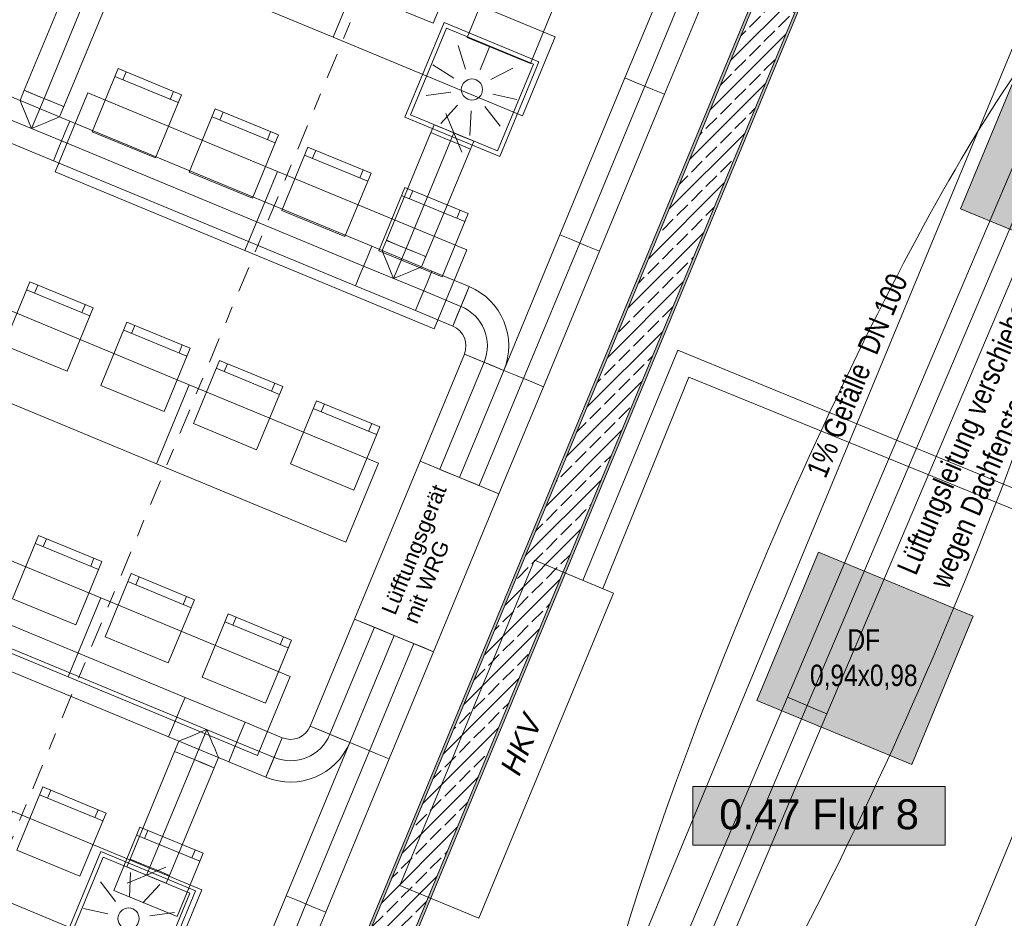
# Model space of a CAD drawing. Header units: metres. Extents: x -80 to 1923, y -189 to 69.
# Tile 101 of 149: x 932.59 to 938.35, y 6.2 to 11.46. Entities that reach past the tile are written whole.
import ezdxf
from ezdxf.enums import TextEntityAlignment as Align

# ---------------------------------------------------------------- set-up
doc = ezdxf.new("R2010")
doc.units = ezdxf.units.M
doc.header["$MEASUREMENT"] = 0
doc.linetypes.add('Schnittlinie', pattern=[0.3, 0.15, -0.075, 0, -0.075])
doc.linetypes.add('STRICHPUNKT2', pattern=[12.7, 6.35, -3.175, 0, -3.175])
for name, color, linetype in [('00 Linien_Kreise_Splines', 7, 'Continuous'), ('70 Entwässerung_Schmutzwasser', 7, 'Continuous'), ('70 Heizung', 7, 'Continuous'), ('70 Lüftung', 7, 'Continuous'), ('90 Allgemein Hinweise', 7, 'Continuous'), ('Neubau_10 Wand außen', 7, 'Continuous'), ('Neubau_30 Dachfenster', 7, 'Continuous'), ('Neubau_50 Möblierung', 7, 'Continuous'), ('Neubau_80 Raum', 7, 'Continuous')]:
    doc.layers.add(name, color=color, linetype=linetype)
doc.styles.add('ERSTELLTER_STIL_1', font='ARIALN.TTF')
doc.styles.add('ERSTELLTER_STIL_2', font='ARIALN.TTF')
doc.styles.add('ERSTELLTER_STIL_3', font='arial.ttf')
doc.styles.add('ERSTELLTER_STIL_4', font='arial.ttf')
doc.linetypes.add('Wolke', pattern='A,0,[3,995_ARC_250 PAU_GR+SC_2607011.Shx,S=0.015817,R=0,X=-0.000255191,Y=0.048578],-1.9835,0', length=1.9835)
pattern_1 = [(45, (929.770002, 0), (-0.01767767, 0.01767767), [0, -0.025])]

# ---------------------------------------------------------------- blocks, each defined once
blk = doc.blocks.new('Stuhl 02 27[63]_1', base_point=(933.5073, 6.2108))
at = {"layer": 'Neubau_50 Möblierung', "color": 8, "linetype": 'Continuous', "lineweight": 18}
for p, q in [((933.6405, 6.5344), (933.2706, 6.6867)), ((933.3168, 6.6676), (933.3359, 6.7139)), ((933.5942, 6.5534), (933.6133, 6.5997))]:
    blk.add_line(p, q, dxfattribs=at)
at = {"layer": 'Neubau_50 Möblierung', "color": 8, "linetype": 'Continuous', "lineweight": 18, "flags": 128}
blk.add_lwpolyline([(933.5073, 6.2108), (933.1374, 6.363), (933.2896, 6.7329), (933.6595, 6.5807)], close=True, dxfattribs=at)
blk = doc.blocks.new('Stuhl 02 27[64]_1', base_point=(932.9393, 6.4464))
at = {"layer": 'Neubau_50 Möblierung', "color": 8, "linetype": 'Continuous', "lineweight": 18}
for p, q in [((933.0728, 6.7699), (932.703, 6.9225)), ((932.7493, 6.9034), (932.7683, 6.9496)), ((933.0266, 6.789), (933.0456, 6.8352))]:
    blk.add_line(p, q, dxfattribs=at)
at = {"layer": 'Neubau_50 Möblierung', "color": 8, "linetype": 'Continuous', "lineweight": 18, "flags": 128}
blk.add_lwpolyline([(932.9393, 6.4464), (932.5695, 6.599), (932.7221, 6.9687), (933.0919, 6.8161)], close=True, dxfattribs=at)
blk = doc.blocks.new('Schultisch 27[104]_1', base_point=(933.4617, 5.9055))
at = {"layer": 'Neubau_50 Möblierung', "color": 8, "linetype": 'Continuous', "lineweight": 18, "flags": 128}
blk.add_lwpolyline([(933.4617, 5.9055), (932.353, 6.3647), (932.5444, 6.8266), (933.653, 6.3674)], close=True, dxfattribs=at)
blk = doc.blocks.new('Stuhl 02 27[107]_1', base_point=(932.9152, 7.9172))
at = {"layer": 'Neubau_50 Möblierung', "color": 8, "linetype": 'Continuous', "lineweight": 18}
for p, q in [((932.7248, 8.3741), (932.7438, 8.4203)), ((933.0484, 8.2409), (932.6786, 8.3931)), ((933.0022, 8.2599), (933.0212, 8.3061))]:
    blk.add_line(p, q, dxfattribs=at)
at = {"layer": 'Neubau_50 Möblierung', "color": 8, "linetype": 'Continuous', "lineweight": 18, "flags": 128}
blk.add_lwpolyline([(932.9152, 7.9172), (932.5453, 8.0694), (932.6976, 8.4393), (933.0675, 8.2871)], close=True, dxfattribs=at)
blk = doc.blocks.new('Stuhl 02 27[109]_1', base_point=(934.0239, 7.458))
at = {"layer": 'Neubau_50 Möblierung', "color": 8, "linetype": 'Continuous', "lineweight": 18}
for p, q in [((933.8334, 7.9149), (933.8525, 7.9611)), ((934.1571, 7.7817), (933.7872, 7.9339)), ((934.1109, 7.8007), (934.1299, 7.8469))]:
    blk.add_line(p, q, dxfattribs=at)
at = {"layer": 'Neubau_50 Möblierung', "color": 8, "linetype": 'Continuous', "lineweight": 18, "flags": 128}
blk.add_lwpolyline([(934.0239, 7.458), (933.654, 7.6102), (933.8062, 7.9801), (934.1761, 7.8279)], close=True, dxfattribs=at)
blk = doc.blocks.new('Stuhl 02 27[110]_1', base_point=(933.4559, 7.6936))
at = {"layer": 'Neubau_50 Möblierung', "color": 8, "linetype": 'Continuous', "lineweight": 18}
for p, q in [((933.2659, 8.1507), (933.2849, 8.1969)), ((933.5894, 8.0171), (933.2197, 8.1697)), ((933.5432, 8.0362), (933.5623, 8.0824))]:
    blk.add_line(p, q, dxfattribs=at)
at = {"layer": 'Neubau_50 Möblierung', "color": 8, "linetype": 'Continuous', "lineweight": 18, "flags": 128}
blk.add_lwpolyline([(933.4559, 7.6936), (933.0861, 7.8462), (933.2387, 8.216), (933.6085, 8.0634)], close=True, dxfattribs=at)
blk = doc.blocks.new('Stuhl 02 27[112]_1', base_point=(933.4319, 9.1644))
at = {"layer": 'Neubau_50 Möblierung', "color": 8, "linetype": 'Continuous', "lineweight": 18}
for p, q in [((933.5651, 9.4881), (933.1952, 9.6403)), ((933.2414, 9.6213), (933.2604, 9.6676)), ((933.5188, 9.5071), (933.5379, 9.5534))]:
    blk.add_line(p, q, dxfattribs=at)
at = {"layer": 'Neubau_50 Möblierung', "color": 8, "linetype": 'Continuous', "lineweight": 18, "flags": 128}
blk.add_lwpolyline([(933.4319, 9.1644), (933.062, 9.3167), (933.2142, 9.6866), (933.5841, 9.5343)], close=True, dxfattribs=at)
blk = doc.blocks.new('Stuhl 02 27[113]_1', base_point=(932.8639, 9.4001))
at = {"layer": 'Neubau_50 Möblierung', "color": 8, "linetype": 'Continuous', "lineweight": 18}
for p, q in [((932.9974, 9.7236), (932.6276, 9.8762)), ((932.6738, 9.8571), (932.6929, 9.9033)), ((932.9512, 9.7427), (932.9702, 9.7889))]:
    blk.add_line(p, q, dxfattribs=at)
at = {"layer": 'Neubau_50 Möblierung', "color": 8, "linetype": 'Continuous', "lineweight": 18, "flags": 128}
blk.add_lwpolyline([(932.8639, 9.4001), (932.4941, 9.5527), (932.6467, 9.9224), (933.0164, 9.7698)], close=True, dxfattribs=at)
blk = doc.blocks.new('Stuhl 02 27[114]_1', base_point=(934.5405, 8.7052))
at = {"layer": 'Neubau_50 Möblierung', "color": 8, "linetype": 'Continuous', "lineweight": 18}
for p, q in [((934.6737, 9.0289), (934.3038, 9.1811)), ((934.3501, 9.1621), (934.3691, 9.2083)), ((934.6275, 9.0479), (934.6465, 9.0942))]:
    blk.add_line(p, q, dxfattribs=at)
at = {"layer": 'Neubau_50 Möblierung', "color": 8, "linetype": 'Continuous', "lineweight": 18, "flags": 128}
blk.add_lwpolyline([(934.5405, 8.7052), (934.1706, 8.8575), (934.3229, 9.2274), (934.6928, 9.0751)], close=True, dxfattribs=at)
blk = doc.blocks.new('Stuhl 02 27[115]_1', base_point=(933.9725, 8.9408))
at = {"layer": 'Neubau_50 Möblierung', "color": 8, "linetype": 'Continuous', "lineweight": 18}
for p, q in [((934.106, 9.2644), (933.7363, 9.417)), ((933.7825, 9.3979), (933.8016, 9.4441)), ((934.0598, 9.2834), (934.0789, 9.3297))]:
    blk.add_line(p, q, dxfattribs=at)
at = {"layer": 'Neubau_50 Möblierung', "color": 8, "linetype": 'Continuous', "lineweight": 18, "flags": 128}
blk.add_lwpolyline([(933.9725, 8.9408), (933.6028, 9.0934), (933.7554, 9.4632), (934.1251, 9.3106)], close=True, dxfattribs=at)
blk = doc.blocks.new('Stuhl 02 27[117]_1', base_point=(933.9485, 10.4117))
at = {"layer": 'Neubau_50 Möblierung', "color": 8, "linetype": 'Continuous', "lineweight": 18}
for p, q in [((934.0817, 10.7353), (933.7118, 10.8876)), ((933.758, 10.8686), (933.7771, 10.9148)), ((934.0355, 10.7544), (934.0545, 10.8006))]:
    blk.add_line(p, q, dxfattribs=at)
at = {"layer": 'Neubau_50 Möblierung', "color": 8, "linetype": 'Continuous', "lineweight": 18, "flags": 128}
blk.add_lwpolyline([(933.9485, 10.4117), (933.5786, 10.5639), (933.7308, 10.9338), (934.1007, 10.7816)], close=True, dxfattribs=at)
blk = doc.blocks.new('Stuhl 02 27[118]_1', base_point=(933.3805, 10.6473))
at = {"layer": 'Neubau_50 Möblierung', "color": 8, "linetype": 'Continuous', "lineweight": 18}
for p, q in [((933.514, 10.9708), (933.1442, 11.1234)), ((933.1905, 11.1044), (933.2095, 11.1506)), ((933.4678, 10.9899), (933.4869, 11.0361))]:
    blk.add_line(p, q, dxfattribs=at)
at = {"layer": 'Neubau_50 Möblierung', "color": 8, "linetype": 'Continuous', "lineweight": 18, "flags": 128}
blk.add_lwpolyline([(933.3805, 10.6473), (933.0107, 10.7999), (933.1633, 11.1696), (933.5331, 11.0171)], close=True, dxfattribs=at)
blk = doc.blocks.new('Stuhl 02 27[119]_1', base_point=(935.0571, 9.9525))
at = {"layer": 'Neubau_50 Möblierung', "color": 8, "linetype": 'Continuous', "lineweight": 18}
for p, q in [((935.1903, 10.2761), (934.8205, 10.4284)), ((934.8667, 10.4093), (934.8857, 10.4556)), ((935.1441, 10.2952), (935.1631, 10.3414))]:
    blk.add_line(p, q, dxfattribs=at)
at = {"layer": 'Neubau_50 Möblierung', "color": 8, "linetype": 'Continuous', "lineweight": 18, "flags": 128}
blk.add_lwpolyline([(935.0571, 9.9525), (934.6872, 10.1047), (934.8395, 10.4746), (935.2094, 10.3224)], close=True, dxfattribs=at)
blk = doc.blocks.new('Stuhl 02 27[120]_1', base_point=(934.4891, 10.1881))
at = {"layer": 'Neubau_50 Möblierung', "color": 8, "linetype": 'Continuous', "lineweight": 18}
for p, q in [((934.6227, 10.5116), (934.2529, 10.6642)), ((934.2991, 10.6451), (934.3182, 10.6914)), ((934.5764, 10.5307), (934.5955, 10.5769))]:
    blk.add_line(p, q, dxfattribs=at)
at = {"layer": 'Neubau_50 Möblierung', "color": 8, "linetype": 'Continuous', "lineweight": 18, "flags": 128}
blk.add_lwpolyline([(934.4891, 10.1881), (934.1194, 10.3407), (934.272, 10.7104), (934.6417, 10.5578)], close=True, dxfattribs=at)
blk = doc.blocks.new('Stuhl 02 27[165]_1', base_point=(935.5738, 11.1997))
at = {"layer": 'Neubau_50 Möblierung', "color": 8, "linetype": 'Continuous', "lineweight": 18}
for p, q in [((935.3833, 11.6566), (935.4023, 11.7028)), ((935.707, 11.5234), (935.3371, 11.6756)), ((935.6607, 11.5424), (935.6798, 11.5886))]:
    blk.add_line(p, q, dxfattribs=at)
at = {"layer": 'Neubau_50 Möblierung', "color": 8, "linetype": 'Continuous', "lineweight": 18, "flags": 128}
blk.add_lwpolyline([(935.5738, 11.1997), (935.2039, 11.3519), (935.3561, 11.7218), (935.726, 11.5696)], close=True, dxfattribs=at)
blk = doc.blocks.new('Stuhl 02 27[166]_1', base_point=(935.0058, 11.4353))
at = {"layer": 'Neubau_50 Möblierung', "color": 8, "linetype": 'Continuous', "lineweight": 18}
for p, q in [((934.8157, 11.8924), (934.8348, 11.9386)), ((935.1393, 11.7589), (934.7695, 11.9114)), ((935.0931, 11.7779), (935.1121, 11.8241))]:
    blk.add_line(p, q, dxfattribs=at)
at = {"layer": 'Neubau_50 Möblierung', "color": 8, "linetype": 'Continuous', "lineweight": 18, "flags": 128}
blk.add_lwpolyline([(935.0058, 11.4353), (934.636, 11.5879), (934.7886, 11.9577), (935.1583, 11.8051)], close=True, dxfattribs=at)
blk = doc.blocks.new('Schultisch 27[225]_1', base_point=(932.8697, 7.6119))
at = {"layer": 'Neubau_50 Möblierung', "color": 8, "linetype": 'Continuous', "lineweight": 18, "flags": 128}
blk.add_lwpolyline([(932.8697, 7.6119), (931.761, 8.0712), (931.9524, 8.5331), (933.061, 8.0739)], close=True, dxfattribs=at)
blk = doc.blocks.new('Schultisch 27[226]_1', base_point=(933.9783, 7.1527))
at = {"layer": 'Neubau_50 Möblierung', "color": 8, "linetype": 'Continuous', "lineweight": 18, "flags": 128}
blk.add_lwpolyline([(933.9783, 7.1527), (932.8697, 7.6119), (933.061, 8.0739), (934.1697, 7.6147)], close=True, dxfattribs=at)
blk = doc.blocks.new('Schultisch 27[227]_1', base_point=(933.3863, 8.8592))
at = {"layer": 'Neubau_50 Möblierung', "color": 8, "linetype": 'Continuous', "lineweight": 18, "flags": 128}
blk.add_lwpolyline([(933.3863, 8.8592), (932.2776, 9.3184), (932.469, 9.7803), (933.5776, 9.3211)], close=True, dxfattribs=at)
blk = doc.blocks.new('Schultisch 27[228]_1', base_point=(934.495, 8.4))
at = {"layer": 'Neubau_50 Möblierung', "color": 8, "linetype": 'Continuous', "lineweight": 18, "flags": 128}
blk.add_lwpolyline([(934.495, 8.4), (933.3863, 8.8592), (933.5776, 9.3211), (934.6863, 8.8619)], close=True, dxfattribs=at)
blk = doc.blocks.new('Schultisch 27[229]_1', base_point=(933.9029, 10.1064))
at = {"layer": 'Neubau_50 Möblierung', "color": 8, "linetype": 'Continuous', "lineweight": 18, "flags": 128}
blk.add_lwpolyline([(933.9029, 10.1064), (932.7943, 10.5656), (932.9856, 11.0276), (934.0943, 10.5683)], close=True, dxfattribs=at)
blk = doc.blocks.new('Schultisch 27[230]_1', base_point=(935.0116, 9.6472))
at = {"layer": 'Neubau_50 Möblierung', "color": 8, "linetype": 'Continuous', "lineweight": 18, "flags": 128}
blk.add_lwpolyline([(935.0116, 9.6472), (933.9029, 10.1064), (934.0943, 10.5683), (935.2029, 10.1091)], close=True, dxfattribs=at)
blk = doc.blocks.new('Schultisch 27[255]_1', base_point=(934.4195, 11.3536))
at = {"layer": 'Neubau_50 Möblierung', "color": 8, "linetype": 'Continuous', "lineweight": 18, "flags": 128}
blk.add_lwpolyline([(934.4195, 11.3536), (933.3109, 11.8129), (933.5022, 12.2748), (934.6109, 11.8156)], close=True, dxfattribs=at)
blk = doc.blocks.new('Schultisch 27[256]_1', base_point=(935.5282, 10.8944))
at = {"layer": 'Neubau_50 Möblierung', "color": 8, "linetype": 'Continuous', "lineweight": 18, "flags": 128}
blk.add_lwpolyline([(935.5282, 10.8944), (934.4195, 11.3536), (934.6109, 11.8156), (935.7195, 11.3564)], close=True, dxfattribs=at)
blk = doc.blocks.new('Flur 8_0.47_74_1', base_point=(965.0714, -1.1375))
at = {"layer": 'Neubau_80 Raum', "linetype": 'Continuous', "lineweight": 0, "true_color": 0x2a201c}
blk.add_hatch(color=250, dxfattribs=at).paths.add_polyline_path([(936.5241, 6.6282), (938.0008, 6.6282), (938.0008, 6.9719), (936.5241, 6.9719)])
at = {"layer": 'Neubau_80 Raum', "color": 7, "linetype": 'Continuous', "lineweight": 9, "flags": 128}
blk.add_lwpolyline([(936.5241, 6.6282), (938.0008, 6.6282), (938.0008, 6.9719), (936.5241, 6.9719)], close=True, dxfattribs=at)
at = {"layer": 'Neubau_80 Raum', "color": 7, "lineweight": 9, "style": 'ERSTELLTER_STIL_3'}
blk.add_attdef('stApartmentId', text='', height=0.175, dxfattribs=at).set_placement((937.2624, 6.8086), align=Align.MIDDLE_CENTER)
at = {"layer": 'Neubau_80 Raum', "color": 7, "lineweight": 9}
for tag, height, style, p in [('DUMMY_850', 0.2, 'ERSTELLTER_STIL_1', (966.1567, 0.4022)), ('ROOM_NAME', 0.2, 'ERSTELLTER_STIL_1', (963.8214, 0.3403)), ('ROOM_NUMBER', 0.175, 'ERSTELLTER_STIL_3', (963.9861, -0.2078)), ('measuredNetAreaCode', 0.175, 'ERSTELLTER_STIL_3', (963.9861, -0.7234)), ('perimeterCode', 0.175, 'ERSTELLTER_STIL_3', (963.9861, -1.0672)), ('ceilingHeightCode', 0.175, 'ERSTELLTER_STIL_3', (963.9861, -1.4109)), ('measuredAreaCode', 0.175, 'ERSTELLTER_STIL_3', (963.9861, -1.7547)), ('DUMMY_851_0', 0.175, 'ERSTELLTER_STIL_3', (965.9169, -1.7547)), ('DUMMY_852', 0.175, 'ERSTELLTER_STIL_3', (963.9861, -2.0984)), ('DUMMY_851_1', 0.175, 'ERSTELLTER_STIL_3', (965.9169, -2.0984)), ('DUMMY_853', 0.175, 'ERSTELLTER_STIL_3', (963.9861, -2.4422)), ('DUMMY_851_2', 0.175, 'ERSTELLTER_STIL_3', (965.9169, -2.4422))]:
    blk.add_attdef(tag, text='', height=height, dxfattribs=dict(at, style=style)).set_placement(p, align=Align.TOP_LEFT)

msp = doc.modelspace()

# ---------------------------------------------------------------- hatches: boundary and pattern name
at = {"layer": 'Neubau_10 Wand außen', "linetype": 'Continuous', "lineweight": 0, "true_color": 0x000000}
h = msp.add_hatch(dxfattribs=at)
h.set_pattern_fill('Gips_0001', color=18, style=0, pattern_type=2)
h.set_pattern_definition(pattern_1)
h.paths.add_polyline_path([(937.7759, 13.7469), (934.1708, 5.0435), (934.1847, 5.0378), (937.7921, 13.7469)])
h = msp.add_hatch(dxfattribs=at)
h.set_pattern_fill('Beton_Stahlbeton_0001', color=18, style=0, pattern_type=2)
h.set_pattern_definition([(45, (929.77, 0), (-0.0848528, 0.0848528), []), (45, (929.72758, 0.04243), (-0.0848528, 0.0848528), [0.09, -0.03])])
h.paths.add_polyline_path([(937.7983, 13.7619), (934.1847, 5.0378), (934.2309, 5.0186), (934.4064, 4.9459), (938.0581, 13.7619)])
h = msp.add_hatch(dxfattribs=at)
h.set_pattern_fill('Gips_0001', color=18, style=0, pattern_type=2)
h.set_pattern_definition(pattern_1)
h.paths.add_polyline_path([(938.0519, 13.7469), (934.4064, 4.9459), (934.4203, 4.9402), (938.0681, 13.7469)])
at = {"layer": 'Neubau_30 Dachfenster', "linetype": 'Continuous', "lineweight": 0, "true_color": 0x000000}
for points in [[(938.0903, 10.3502), (938.9957, 9.9752), (939.3555, 10.8437), (938.4501, 11.2187)], [(936.899, 7.474), (937.8044, 7.099), (938.1641, 7.9675), (937.2587, 8.3425)]]:
    msp.add_hatch(color=18, dxfattribs=at).paths.add_polyline_path(points)

# ---------------------------------------------------------------- linework, layer by layer
at = {"layer": '00 Linien_Kreise_Splines', "color": 7, "linetype": 'Schnittlinie', "lineweight": 9}
msp.add_lwpolyline([(924.9123, -11.7502), (942.9091, 31.6887)], dxfattribs=at)
at = {"layer": '70 Entwässerung_Schmutzwasser', "color": 34, "linetype": 'Continuous', "lineweight": 18, "true_color": 0xa85100}
msp.add_line((933.729, 0.031), (942.0842, 20.2022), dxfattribs=at)
at = {"layer": '70 Heizung', "color": 5, "linetype": 'Continuous', "lineweight": 18}
for p, q in [((936.4353, 9.5234), (935.8807, 8.1766)), ((938.6553, 8.6093), (936.4353, 9.5234))]:
    msp.add_line(p, q, dxfattribs=at)
at = {"layer": '70 Heizung', "color": 1, "linetype": 'Continuous', "lineweight": 13}
for p, q in [((936.5005, 9.3657), (935.9968, 8.1286)), ((938.7295, 8.4582), (936.5005, 9.3657))]:
    msp.add_line(p, q, dxfattribs=at)
at = {"layer": '70 Heizung', "color": 7, "linetype": 'Continuous', "lineweight": 13}
for p, q in [((934.8098, 6.3932), (935.5972, 8.294)), ((935.5972, 8.294), (936.0591, 8.1027)), ((936.0591, 8.1027), (935.2718, 6.2019)), ((935.2718, 6.2019), (934.8098, 6.3932))]:
    msp.add_line(p, q, dxfattribs=at)
at = {"layer": '70 Lüftung', "color": 36, "linetype": 'Continuous', "lineweight": 18, "true_color": 0x7e4100}
for p, q in [((939.1782, 12.4409), (937.0781, 7.4935)), ((937.3082, 7.3958), (939.4083, 12.3432)), ((934.7766, 7.8547), (934.5172, 7.2286)), ((934.7766, 7.8547), (934.8442, 7.8267)), ((934.8442, 7.8267), (934.9399, 7.7871)), ((934.9399, 7.7871), (935.0075, 7.759)), ((934.7482, 7.1329), (935.0075, 7.759)), ((937.0781, 7.4935), (935.5289, 3.8437)), ((937.1455, 7.4649), (937.0781, 7.4935)), ((937.0781, 7.4935), (937.1455, 7.4649)), ((937.2408, 7.4244), (937.1455, 7.4649)), ((937.1455, 7.4649), (937.2408, 7.4244)), ((935.759, 3.746), (937.3082, 7.3958)), ((937.3082, 7.3958), (937.2408, 7.4244)), ((937.2408, 7.4244), (937.3082, 7.3958)), ((934.5172, 7.2286), (934.1458, 6.3318)), ((934.5172, 7.2286), (934.5849, 7.2005)), ((934.5849, 7.2005), (934.5172, 7.2286)), ((934.5849, 7.2005), (934.6805, 7.1609)), ((934.6805, 7.1609), (934.5849, 7.2005)), ((934.6805, 7.1609), (934.7482, 7.1329)), ((934.7482, 7.1329), (934.6805, 7.1609)), ((934.3767, 6.2361), (934.7482, 7.1329)), ((934.1458, 6.3318), (933.3768, 4.4754)), ((934.2134, 6.3038), (934.1458, 6.3318)), ((934.1458, 6.3318), (934.2134, 6.3038)), ((934.3091, 6.2642), (934.2134, 6.3038)), ((934.2134, 6.3038), (934.3091, 6.2642)), ((933.6078, 4.3797), (934.3767, 6.2361)), ((934.3767, 6.2361), (934.3091, 6.2642)), ((934.3091, 6.2642), (934.3767, 6.2361))]:
    msp.add_line(p, q, dxfattribs=at)
at = {"layer": '70 Lüftung', "color": 36, "linetype": 'STRICHPUNKT2', "lineweight": 18, "true_color": 0x7e4100}
for p, q in [((939.2932, 12.392), (937.1932, 7.4446)), ((934.8921, 7.8069), (934.6327, 7.1807)), ((935.6439, 3.7949), (937.1932, 7.4446)), ((934.2613, 6.284), (934.6327, 7.1807)), ((934.2613, 6.284), (933.4923, 4.4275))]:
    msp.add_line(p, q, dxfattribs=at)
at = {"layer": '70 Lüftung', "color": 70, "linetype": 'Continuous', "lineweight": 18, "true_color": 0x73ff00}
for p, q in [((936.3799, 11.7254), (936.1271, 11.1151)), ((936.358, 11.0194), (936.6108, 11.6297)), ((936.1271, 11.1151), (935.747, 10.1974)), ((936.1271, 11.1151), (936.1947, 11.087)), ((936.1947, 11.087), (936.1271, 11.1151)), ((936.1947, 11.087), (936.2904, 11.0474)), ((936.2904, 11.0474), (936.1947, 11.087)), ((935.9779, 10.1018), (936.358, 11.0194)), ((936.2904, 11.0474), (936.358, 11.0194)), ((936.358, 11.0194), (936.2904, 11.0474)), ((935.747, 10.1974), (935.4186, 9.4047)), ((935.747, 10.1974), (935.8146, 10.1694)), ((935.747, 10.1974), (935.8146, 10.1694)), ((935.8146, 10.1694), (935.9103, 10.1298)), ((935.8146, 10.1694), (935.9103, 10.1298)), ((935.6496, 9.3091), (935.9779, 10.1018)), ((935.9103, 10.1298), (935.9779, 10.1018)), ((935.9103, 10.1298), (935.9779, 10.1018)), ((935.4186, 9.4047), (935.1593, 8.7786)), ((935.4863, 9.3767), (935.4186, 9.4047)), ((935.4186, 9.4047), (935.4863, 9.3767)), ((935.5819, 9.3371), (935.4863, 9.3767)), ((935.4863, 9.3767), (935.5819, 9.3371)), ((935.6496, 9.3091), (935.5819, 9.3371)), ((935.5819, 9.3371), (935.6496, 9.3091)), ((935.3902, 8.6829), (935.6496, 9.3091)), ((935.2269, 8.7506), (935.1593, 8.7786)), ((935.3226, 8.7109), (935.2269, 8.7506)), ((935.3902, 8.6829), (935.3226, 8.7109))]:
    msp.add_line(p, q, dxfattribs=at)
at = {"layer": '70 Lüftung', "color": 70, "linetype": 'STRICHPUNKT2', "lineweight": 18, "true_color": 0x73ff00}
for p, q in [((936.2425, 11.0672), (936.4953, 11.6775)), ((936.2425, 11.0672), (935.8625, 10.1496)), ((935.8625, 10.1496), (935.5341, 9.3569)), ((935.2747, 8.7308), (935.5341, 9.3569))]:
    msp.add_line(p, q, dxfattribs=at)
at = {"layer": '70 Lüftung', "color": 5, "linetype": 'Continuous', "lineweight": 18}
for p, q in [((932.8493, 11.6116), (932.6137, 11.0428)), ((932.8447, 10.9472), (933.0802, 11.5159)), ((932.8798, 10.8622), (932.5288, 11.0077)), ((932.5888, 10.9828), (932.6137, 11.0428)), ((932.6176, 11.0412), (932.6137, 11.0428)), ((932.6813, 11.0148), (932.6137, 11.0428)), ((932.6292, 11.0364), (932.6176, 11.0412)), ((932.6475, 11.0288), (932.6292, 11.0364)), ((932.6714, 11.0189), (932.6475, 11.0288)), ((932.6993, 11.0074), (932.6714, 11.0189)), ((932.777, 10.9752), (932.6813, 11.0148)), ((932.7292, 10.995), (932.6993, 11.0074)), ((932.5911, 10.9772), (932.5888, 10.9828)), ((932.5979, 10.9609), (932.5911, 10.9772)), ((932.6086, 10.935), (932.5979, 10.9609)), ((932.7591, 10.9826), (932.7292, 10.995)), ((932.7869, 10.9711), (932.7591, 10.9826)), ((932.8447, 10.9472), (932.777, 10.9752)), ((932.8108, 10.9612), (932.7869, 10.9711)), ((932.8292, 10.9536), (932.8108, 10.9612)), ((932.8198, 10.8871), (932.8447, 10.9472)), ((932.8407, 10.9488), (932.8292, 10.9536)), ((932.8447, 10.9472), (932.8407, 10.9488)), ((932.6226, 10.9011), (932.6086, 10.935)), ((932.6389, 10.8617), (932.6226, 10.9011)), ((932.8142, 10.8848), (932.7979, 10.8781)), ((932.8198, 10.8871), (932.8142, 10.8848)), ((932.6565, 10.8195), (932.6389, 10.8617)), ((932.6987, 10.837), (932.6565, 10.8195)), ((932.7381, 10.8533), (932.6987, 10.837)), ((932.7719, 10.8673), (932.7381, 10.8533)), ((932.7979, 10.8781), (932.7719, 10.8673)), ((932.8798, 10.8622), (932.8518, 10.7946)), ((932.8518, 10.7946), (932.8798, 10.8622)), ((934.6464, 10.1305), (932.8798, 10.8622)), ((932.4331, 10.7767), (932.7842, 10.6313)), ((932.8518, 10.7946), (932.8122, 10.6989)), ((932.8122, 10.6989), (932.8518, 10.7946)), ((934.992, 10.7951), (934.7313, 10.1657)), ((935.0597, 10.767), (934.992, 10.7951)), ((935.1554, 10.7274), (935.0597, 10.767)), ((935.223, 10.6994), (935.1554, 10.7274)), ((932.8122, 10.6989), (932.7842, 10.6313)), ((932.7842, 10.6313), (932.8122, 10.6989)), ((934.9623, 10.07), (935.223, 10.6994)), ((932.7842, 10.6313), (934.5507, 9.8995)), ((934.7065, 10.1056), (934.7313, 10.1657)), ((934.7353, 10.164), (934.7313, 10.1657)), ((934.799, 10.1377), (934.7313, 10.1657)), ((934.7468, 10.1593), (934.7353, 10.164)), ((934.7652, 10.1517), (934.7468, 10.1593)), ((934.7891, 10.1418), (934.7652, 10.1517)), ((934.8169, 10.1302), (934.7891, 10.1418)), ((934.8947, 10.098), (934.799, 10.1377)), ((934.6464, 10.1305), (934.6184, 10.0628)), ((934.6184, 10.0628), (934.6464, 10.1305)), ((934.9975, 9.9851), (934.6464, 10.1305)), ((934.7088, 10.1001), (934.7065, 10.1056)), ((934.7155, 10.0837), (934.7088, 10.1001)), ((934.7263, 10.0578), (934.7155, 10.0837)), ((934.8468, 10.1178), (934.8169, 10.1302)), ((934.8767, 10.1055), (934.8468, 10.1178)), ((934.9046, 10.0939), (934.8767, 10.1055)), ((934.9623, 10.07), (934.8947, 10.098)), ((934.9285, 10.084), (934.9046, 10.0939)), ((934.9468, 10.0764), (934.9285, 10.084)), ((934.6184, 10.0628), (934.5788, 9.9672)), ((934.5788, 9.9672), (934.6184, 10.0628)), ((934.7403, 10.024), (934.7263, 10.0578)), ((934.7566, 9.9846), (934.7403, 10.024)), ((934.9374, 10.01), (934.9623, 10.07)), ((934.9584, 10.0716), (934.9468, 10.0764)), ((934.9623, 10.07), (934.9584, 10.0716)), ((934.5788, 9.9672), (934.5507, 9.8995)), ((934.5507, 9.8995), (934.5788, 9.9672)), ((934.7741, 9.9423), (934.7566, 9.9846)), ((934.8558, 9.9761), (934.8164, 9.9598)), ((934.8896, 9.9901), (934.8558, 9.9761)), ((934.9156, 10.0009), (934.8896, 9.9901)), ((934.9319, 10.0076), (934.9156, 10.0009)), ((934.9374, 10.01), (934.9319, 10.0076)), ((934.9975, 9.9851), (934.9695, 9.9174)), ((934.9695, 9.9174), (934.9975, 9.9851)), ((935.2157, 9.8947), (934.9975, 9.9851)), ((934.8164, 9.9598), (934.7741, 9.9423)), ((934.9695, 9.9174), (934.9298, 9.8218)), ((934.9298, 9.8218), (934.9695, 9.9174)), ((934.5507, 9.8995), (934.9018, 9.7541)), ((935.12, 9.6637), (935.2157, 9.8947)), ((935.1877, 9.8271), (935.2157, 9.8947)), ((934.9298, 9.8218), (934.9018, 9.7541)), ((934.9018, 9.7541), (934.9298, 9.8218)), ((935.148, 9.7314), (935.1877, 9.8271)), ((934.9018, 9.7541), (935.12, 9.6637)), ((935.12, 9.6637), (935.148, 9.7314)), ((935.1877, 9.5004), (934.9283, 8.8743)), ((935.1877, 9.5004), (935.4186, 9.4047)), ((935.2553, 9.4724), (935.1877, 9.5004)), ((935.351, 9.4328), (935.2553, 9.4724)), ((935.1593, 8.7786), (935.4186, 9.4047)), ((935.4186, 9.4047), (935.351, 9.4328)), ((934.9959, 8.8462), (934.9283, 8.8743)), ((935.0916, 8.8066), (934.9959, 8.8462)), ((935.1593, 8.7786), (935.0916, 8.8066))]:
    msp.add_line(p, q, dxfattribs=at)
at = {"layer": '70 Lüftung', "color": 5, "linetype": 'STRICHPUNKT2', "lineweight": 18}
for p, q in [((932.7292, 10.995), (932.9648, 11.5638)), ((932.6565, 10.8195), (932.7292, 10.995)), ((932.4809, 10.8922), (932.832, 10.7468)), ((932.832, 10.7468), (934.5986, 10.015)), ((934.8468, 10.1178), (935.1075, 10.7472)), ((934.7741, 9.9423), (934.8468, 10.1178)), ((934.5986, 10.015), (934.9497, 9.8696)), ((934.9497, 9.8696), (935.1678, 9.7792)), ((935.0438, 8.8264), (935.3031, 9.4526))]:
    msp.add_line(p, q, dxfattribs=at)
at = {"layer": '70 Lüftung', "color": 253, "linetype": 'Continuous', "lineweight": 18, "true_color": 0xaaaaaa}
for p, q in [((934.8399, 10.8851), (935.0695, 11.4395)), ((934.8726, 10.8987), (935.0831, 11.4068)), ((935.6239, 11.2099), (935.0695, 11.4395)), ((935.5912, 11.1963), (935.0831, 11.4068)), ((935.1507, 11.305), (935.1943, 11.1667)), ((935.3352, 11.2969), (935.2797, 11.163)), ((935.0042, 11.1926), (935.1265, 11.1147)), ((935.3807, 10.6882), (935.5912, 11.1963)), ((935.3943, 10.6555), (935.6239, 11.2099)), ((935.4714, 11.1722), (935.3428, 11.1052)), ((934.9642, 11.0123), (935.108, 11.0312)), ((935.2319, 11.0475), (935.232, 11.0475)), ((935.4955, 10.9891), (935.3539, 11.0204)), ((935.0495, 10.8484), (935.1475, 10.9553)), ((935.3963, 10.8333), (935.308, 10.9483)), ((935.3943, 10.6555), (934.8399, 10.8851)), ((935.3807, 10.6882), (934.8726, 10.8987)), ((935.1735, 10.6803), (935.0798, 10.9066)), ((935.2201, 10.7778), (935.2265, 10.9226)), ((935.0112, 10.8413), (934.992, 10.7951)), ((935.0112, 10.8413), (935.0788, 10.8132)), ((934.992, 10.7951), (935.0597, 10.767)), ((935.0788, 10.8132), (935.1745, 10.7736)), ((935.1745, 10.7736), (935.2421, 10.7456)), ((935.0597, 10.767), (935.1554, 10.7274)), ((935.1554, 10.7274), (935.223, 10.6994)), ((935.223, 10.6994), (935.2421, 10.7456)), ((933.0612, 6.591), (932.8316, 6.0366)), ((933.6156, 6.3613), (933.0612, 6.591)), ((933.0748, 6.5583), (932.8643, 6.0502)), ((933.5829, 6.3478), (933.0748, 6.5583)), ((933.2325, 6.5471), (933.2133, 6.5009)), ((933.3001, 6.5191), (933.2325, 6.5471)), ((933.3958, 6.4794), (933.3001, 6.5191)), ((933.281, 6.4729), (933.2133, 6.5009)), ((933.442, 6.4999), (933.2156, 6.4062)), ((933.2354, 6.4687), (933.229, 6.3239)), ((933.3767, 6.4332), (933.281, 6.4729)), ((933.4634, 6.4514), (933.3958, 6.4794)), ((933.4443, 6.4052), (933.4634, 6.4514)), ((933.0592, 6.4132), (933.1475, 6.2982)), ((933.406, 6.398), (933.308, 6.2911)), ((933.4443, 6.4052), (933.3767, 6.4332)), ((933.5829, 6.3478), (933.3724, 5.8397)), ((933.6156, 6.3613), (933.3859, 5.807)), ((932.96, 6.2574), (933.1015, 6.226)), ((933.4913, 6.2342), (933.3475, 6.2153))]:
    msp.add_line(p, q, dxfattribs=at)
at = {"layer": '70 Lüftung', "color": 253, "linetype": 'STRICHPUNKT2', "lineweight": 18, "true_color": 0xaaaaaa}
for p, q in [((935.1075, 10.7472), (935.1267, 10.7934)), ((933.348, 6.4992), (933.3288, 6.4531))]:
    msp.add_line(p, q, dxfattribs=at)
at = {"layer": '70 Lüftung', "color": 7, "linetype": 'Continuous', "lineweight": 13}
for p, q in [((934.9283, 8.8743), (934.5456, 7.9504)), ((935.3902, 8.6829), (934.9283, 8.8743)), ((935.0075, 7.759), (935.3902, 8.6829)), ((934.5456, 7.9504), (935.0075, 7.759))]:
    msp.add_line(p, q, dxfattribs=at)
at = {"layer": '70 Lüftung', "color": 2, "linetype": 'Continuous', "lineweight": 18}
for p, q in [((933.5537, 7.4924), (931.7871, 8.2241)), ((931.6914, 7.9931), (933.458, 7.2614)), ((934.5456, 7.9504), (934.2862, 7.3242)), ((934.5456, 7.9504), (934.6133, 7.9224)), ((934.6133, 7.9224), (934.7089, 7.8827)), ((934.5172, 7.2286), (934.7766, 7.8547)), ((934.7089, 7.8827), (934.7766, 7.8547)), ((933.5537, 7.4924), (933.5256, 7.4247)), ((933.5256, 7.4247), (933.5537, 7.4924)), ((933.9047, 7.3469), (933.5537, 7.4924)), ((933.5256, 7.4247), (933.486, 7.329)), ((933.486, 7.329), (933.5256, 7.4247)), ((933.486, 7.329), (933.458, 7.2614)), ((933.458, 7.2614), (933.486, 7.329)), ((933.9047, 7.3469), (933.8767, 7.2793)), ((933.9047, 7.3469), (933.8767, 7.2793)), ((934.1229, 7.2566), (933.9047, 7.3469)), ((934.2862, 7.3242), (934.5172, 7.2286)), ((934.2862, 7.3242), (934.3539, 7.2962)), ((933.458, 7.2614), (933.8091, 7.116)), ((933.5659, 7.2563), (933.5399, 7.2456)), ((933.5997, 7.2704), (933.5659, 7.2563)), ((933.6391, 7.2867), (933.5997, 7.2704)), ((933.6814, 7.3042), (933.6391, 7.2867)), ((933.6989, 7.2619), (933.6814, 7.3042)), ((933.7152, 7.2225), (933.6989, 7.2619)), ((933.8767, 7.2793), (933.8371, 7.1836)), ((933.8767, 7.2793), (933.8371, 7.1836)), ((934.1229, 7.2566), (934.0273, 7.0256)), ((934.1229, 7.2566), (934.0949, 7.1889)), ((934.3539, 7.2962), (934.4496, 7.2566)), ((934.4496, 7.2566), (934.5172, 7.2286)), ((933.4932, 7.1765), (933.518, 7.2365)), ((933.5236, 7.2388), (933.518, 7.2365)), ((933.5399, 7.2456), (933.5236, 7.2388)), ((933.7292, 7.1887), (933.7152, 7.2225)), ((933.4932, 7.1765), (933.2325, 6.5471)), ((933.4971, 7.1748), (933.4932, 7.1765)), ((933.4932, 7.1765), (933.5608, 7.1485)), ((933.5086, 7.1701), (933.4971, 7.1748)), ((933.527, 7.1625), (933.5086, 7.1701)), ((933.5509, 7.1526), (933.527, 7.1625)), ((933.5788, 7.141), (933.5509, 7.1526)), ((933.5608, 7.1485), (933.6565, 7.1088)), ((933.74, 7.1627), (933.7292, 7.1887)), ((933.7467, 7.1464), (933.74, 7.1627)), ((933.749, 7.1409), (933.7467, 7.1464)), ((933.8371, 7.1836), (933.8091, 7.116)), ((933.8371, 7.1836), (933.8091, 7.116)), ((934.0949, 7.1889), (934.0553, 7.0933)), ((933.6087, 7.1286), (933.5788, 7.141)), ((933.6385, 7.1163), (933.6087, 7.1286)), ((933.6664, 7.1047), (933.6385, 7.1163)), ((933.6565, 7.1088), (933.7241, 7.0808)), ((933.6903, 7.0948), (933.6664, 7.1047)), ((933.7087, 7.0872), (933.6903, 7.0948)), ((933.7202, 7.0824), (933.7087, 7.0872)), ((933.7241, 7.0808), (933.749, 7.1409)), ((933.8091, 7.116), (934.0273, 7.0256)), ((934.0553, 7.0933), (934.0273, 7.0256)), ((933.4634, 6.4514), (933.7241, 7.0808)), ((933.7241, 7.0808), (933.7202, 7.0824)), ((933.2325, 6.5471), (933.3001, 6.5191)), ((933.3001, 6.5191), (933.3958, 6.4794)), ((933.3958, 6.4794), (933.4634, 6.4514))]:
    msp.add_line(p, q, dxfattribs=at)
at = {"layer": '70 Lüftung', "color": 2, "linetype": 'STRICHPUNKT2', "lineweight": 18}
for p, q in [((931.7392, 8.1086), (933.5058, 7.3769)), ((934.6611, 7.9025), (934.4017, 7.2764)), ((933.5058, 7.3769), (933.8569, 7.2315)), ((933.6814, 7.3042), (933.6087, 7.1286)), ((934.0751, 7.1411), (933.8569, 7.2315)), ((933.6087, 7.1286), (933.348, 6.4992))]:
    msp.add_line(p, q, dxfattribs=at)
at = {"layer": '70 Lüftung', "color": 253, "linetype": 'Continuous', "lineweight": 18, "true_color": 0xaaaaaa}
for centre in [(935.2319, 11.0475), (933.2236, 6.199)]:
    msp.add_circle(centre, 0.062, dxfattribs=at)
at = {"layer": '70 Lüftung', "color": 5, "linetype": 'Continuous', "lineweight": 18}
for radius in [0.375, 0.125]:
    msp.add_arc((935.0722, 9.5482), radius, 337.5, 67.5, dxfattribs=at)
at = {"layer": '70 Lüftung', "color": 5, "linetype": 'STRICHPUNKT2', "lineweight": 18}
msp.add_arc((935.0722, 9.5482), 0.25, 337.5, 67.5, dxfattribs=at)
at = {"layer": '70 Lüftung', "color": 2, "linetype": 'Continuous', "lineweight": 18}
for radius in [0.125, 0.375]:
    msp.add_arc((934.1708, 7.3721), radius, 247.5, 337.5, dxfattribs=at)
at = {"layer": '70 Lüftung', "color": 2, "linetype": 'STRICHPUNKT2', "lineweight": 18}
msp.add_arc((934.1708, 7.3721), 0.25, 247.5, 337.5, dxfattribs=at)
at = {"layer": '90 Allgemein Hinweise', "color": 6, "linetype": 'Wolke', "lineweight": 18}
msp.add_ellipse((937.4471, 8.0429), major_axis=(1.5358, 3.618), ratio=0.144229, dxfattribs=at)
at = {"layer": 'Neubau_10 Wand außen', "color": 7, "linetype": 'Continuous', "lineweight": 13}
for p, q in [((937.7921, 13.7469), (934.1847, 5.0378)), ((934.4064, 4.9459), (938.0581, 13.7619))]:
    msp.add_line(p, q, dxfattribs=at)
at = {"layer": 'Neubau_10 Wand außen', "color": 7, "linetype": 'Continuous', "lineweight": 13, "flags": 128}
for points in [[(937.7759, 13.7469), (934.1708, 5.0435)], [(934.4203, 4.9402), (938.0681, 13.7469)]]:
    msp.add_lwpolyline(points, dxfattribs=at)
at = {"layer": 'Neubau_30 Dachfenster', "color": 7, "linetype": 'Continuous', "lineweight": 9, "flags": 128}
for points in [[(938.0903, 10.3502), (938.9957, 9.9752), (939.3555, 10.8437), (938.4501, 11.2187)], [(936.899, 7.474), (937.8044, 7.099), (938.1641, 7.9675), (937.2587, 8.3425)]]:
    msp.add_lwpolyline(points, close=True, dxfattribs=at)
at = {"layer": 'Neubau_50 Möblierung', "color": 7, "linetype": 'Continuous', "lineweight": 9, "flags": 128}
msp.add_lwpolyline([(941.9702, 13.7469), (937.9441, 4.0272), (937.3898, 4.2568), (941.3207, 13.7469)], close=True, dxfattribs=at)

# ---------------------------------------------------------------- block references
at = {"layer": 'Neubau_50 Möblierung', "color": 8, "linetype": 'Continuous', "lineweight": 18}
for name, p in [('Schultisch 27[255]_1', (934.4195, 11.3536)), ('Stuhl 02 27[166]_1', (935.0058, 11.4353)), ('Schultisch 27[256]_1', (935.5282, 10.8944)), ('Stuhl 02 27[165]_1', (935.5738, 11.1997)), ('Stuhl 02 27[118]_1', (933.3805, 10.6473)), ('Schultisch 27[229]_1', (933.9029, 10.1064)), ('Stuhl 02 27[117]_1', (933.9485, 10.4117)), ('Stuhl 02 27[120]_1', (934.4891, 10.1881)), ('Schultisch 27[230]_1', (935.0116, 9.6472)), ('Stuhl 02 27[119]_1', (935.0571, 9.9525)), ('Stuhl 02 27[113]_1', (932.8639, 9.4001)), ('Schultisch 27[227]_1', (933.3863, 8.8592)), ('Stuhl 02 27[112]_1', (933.4319, 9.1644)), ('Stuhl 02 27[115]_1', (933.9725, 8.9408)), ('Schultisch 27[228]_1', (934.495, 8.4)), ('Stuhl 02 27[114]_1', (934.5405, 8.7052)), ('Schultisch 27[225]_1', (932.8697, 7.6119)), ('Stuhl 02 27[107]_1', (932.9152, 7.9172)), ('Stuhl 02 27[110]_1', (933.4559, 7.6936)), ('Schultisch 27[226]_1', (933.9783, 7.1527)), ('Stuhl 02 27[109]_1', (934.0239, 7.458)), ('Stuhl 02 27[64]_1', (932.9393, 6.4464)), ('Schultisch 27[104]_1', (933.4617, 5.9055)), ('Stuhl 02 27[63]_1', (933.5073, 6.2108))]:
    msp.add_blockref(name, p, dxfattribs=at)
at = {"layer": 'Neubau_80 Raum', "color": 7, "linetype": 'Continuous', "lineweight": 13}
ref = msp.add_blockref('Flur 8_0.47_74_1', (965.0714, -1.1375), dxfattribs=at)
ref.add_attrib('stApartmentId', '0.47 Flur 8', dxfattribs={"color": 7, "lineweight": 9, "height": 0.175, "style": 'ERSTELLTER_STIL_3'}).set_placement((937.2624, 6.8086), align=Align.MIDDLE_CENTER)

# ---------------------------------------------------------------- texts
at = {"layer": '70 Entwässerung_Schmutzwasser', "color": 34, "linetype": 'Continuous', "lineweight": 18, "true_color": 0xa85100, "insert": (937.1844, 8.8147), "char_height": 0.125, "attachment_point": 1, "rotation": 67.5, "style": 'ERSTELLTER_STIL_2'}
msp.add_mtext('\\A1;{\\pql;\\fArial Narrow|b0|i0|c0|p0;\\W1.000000;1%\\fArial Narrow|b0|i0|c0|p0;\\W1.000000; Gefälle  DN 100}', dxfattribs=at)
at = {"layer": '70 Heizung', "color": 7, "linetype": 'Continuous', "lineweight": 9, "insert": (935.3934, 7.0742), "char_height": 0.125, "attachment_point": 1, "rotation": 67.5, "style": 'ERSTELLTER_STIL_4'}
msp.add_mtext('\\A1;{\\pql;\\fArial|b0|i1|c0|p0;\\W1.000000;H\\fArial|b0|i1|c0|p0;\\W1.000000;KV}', dxfattribs=at)
at = {"layer": '70 Lüftung', "color": 7, "linetype": 'Continuous', "lineweight": 9, "insert": (934.6993, 8.0017), "char_height": 0.09, "attachment_point": 1, "rotation": 67.84401, "line_spacing_factor": 0.923867, "style": 'ERSTELLTER_STIL_3'}
msp.add_mtext('\\A1;{\\pql;\\fArial|b0|i0|c0|p0;\\W1.000000;Lüfftungsgerät\\fArial|b0|i0|c0|p0;\\W1.000000; \\P\\pql;\\fArial|b0|i0|c0|p0;\\W1.000000;mit WRG}', dxfattribs=at)
at = {"layer": '90 Allgemein Hinweise', "color": 6, "linetype": 'Continuous', "lineweight": 18, "insert": (938.0527, 8.1042), "char_height": 0.125, "attachment_point": 7, "rotation": 67, "line_spacing_factor": 0.986803, "style": 'ERSTELLTER_STIL_2'}
msp.add_mtext('\\A1;{\\pql;\\fArial Narrow|b0|i0|c0|p0;\\W1.000000;Lüftungsleitung verschieben \\P\\pql;\\fArial Narrow|b0|i0|c0|p0;\\W1.000000;wegen Dachfenstern}', dxfattribs=at)
at = {"layer": 'Neubau_30 Dachfenster', "color": 7, "linetype": 'Continuous', "lineweight": 9, "insert": (937.5239, 7.8907), "char_height": 0.125, "attachment_point": 2, "line_spacing_factor": 0.993167, "style": 'ERSTELLTER_STIL_2'}
msp.add_mtext('\\A1;{\\pqc;\\fArial Narrow|b0|i0|c0|p0;\\W1.000000;DF\\P\\pqc;\\fArial Narrow|b0|i0|c0|p0;\\W1.000000;0,94x\\fArial Narrow|b0|i0|c0|p0;\\W1.000000;0,98}', dxfattribs=at)

doc.saveas('drawing.dxf')
